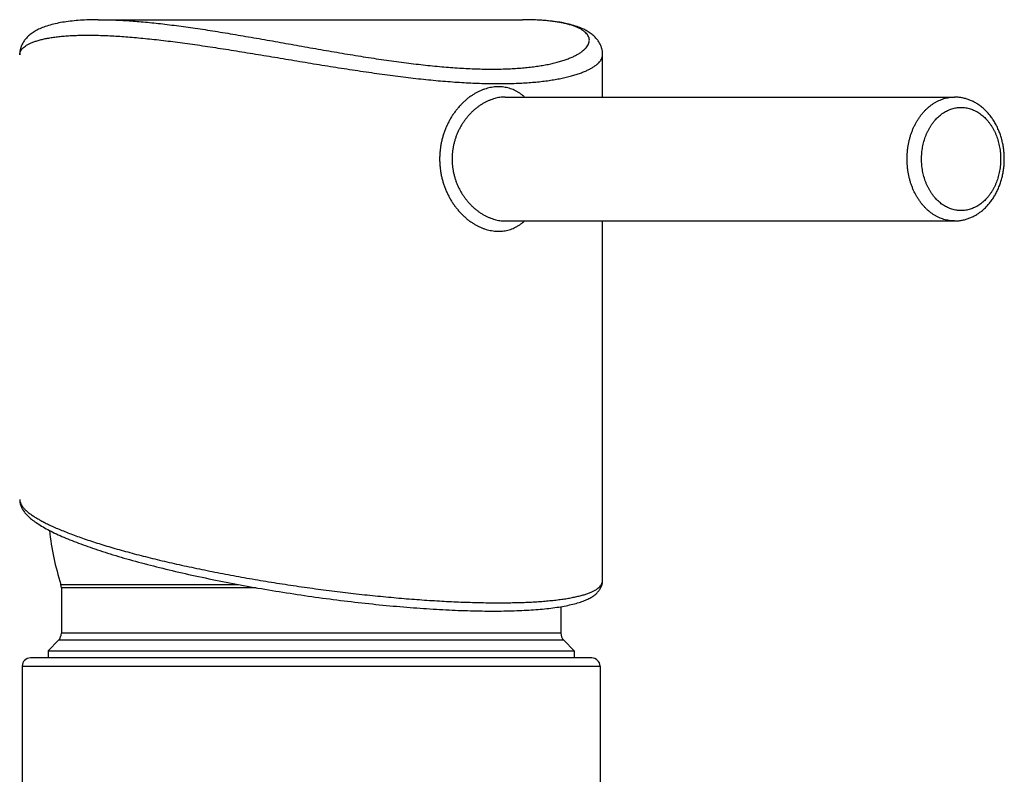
# Model space of a CAD drawing. Header units: millimetres. Extents: x 160 to 318, y 73 to 291.
# Tile 70 of 129: x 272.17 to 281.72, y 97.25 to 104.57. Entities that reach past the tile are written whole.
import ezdxf

# ---------------------------------------------------------------- set-up
doc = ezdxf.new("R2010")
doc.units = ezdxf.units.MM
doc.header["$LTSCALE"] = 30.734
doc.layers.get('0').update_dxf_attribs({"linetype": 'CONTINUOUS'})

msp = doc.modelspace()

# ---------------------------------------------------------------- linework, layer by layer
at = {"color": 7, "linetype": 'Continuous'}
for p, q in [((272.9316, 104.5656), (272.9481, 104.5656)), ((272.9485, 104.5656), (277.0461, 104.5656)), ((277.8223, 103.8156), (277.8223, 104.225)), ((276.8774, 103.8156), (281.2323, 103.8156)), ((276.8774, 102.6156), (281.2323, 102.6156)), ((277.8223, 99.1327), (277.8223, 102.6156)), ((272.577, 99.0613), (272.577, 98.6225)), ((277.417, 98.8778), (277.417, 98.6225)), ((272.5477, 98.5518), (272.447, 98.4511)), ((277.4462, 98.5518), (277.547, 98.4511)), ((272.447, 98.4511), (272.447, 98.3811)), ((272.447, 98.4511), (277.547, 98.4511)), ((277.547, 98.4511), (277.547, 98.3811)), ((272.197, 98.3011), (272.197, 93.5311)), ((277.717, 98.3811), (272.277, 98.3811)), ((277.797, 98.3011), (277.797, 94.6466))]:
    msp.add_line(p, q, dxfattribs=at)
at = {"color": 9, "linetype": 'Continuous'}
for p, q in [((272.572, 99.0922), (274.2931, 99.0922)), ((274.4642, 99.0613), (272.577, 99.0613)), ((277.417, 98.6225), (272.577, 98.6225)), ((277.4462, 98.5518), (272.5477, 98.5518)), ((272.197, 98.3011), (277.797, 98.3011))]:
    msp.add_line(p, q, dxfattribs=at)
at = {"color": 7, "linetype": 'Continuous'}
for points in [[(272.9316, 104.5656), (272.9092, 104.5654), (272.8871, 104.5651), (272.8653, 104.5646), (272.8437, 104.5639), (272.8224, 104.5631), (272.8014, 104.5621), (272.7806, 104.561), (272.7601, 104.5597), (272.7399, 104.5582), (272.7199, 104.5566), (272.7002, 104.5548), (272.6808, 104.5528), (272.6616, 104.5507), (272.6427, 104.5483), (272.624, 104.5458), (272.6056, 104.5431), (272.5874, 104.5402), (272.5693, 104.5371), (272.5515, 104.5337), (272.5339, 104.5301), (272.5165, 104.5263), (272.4994, 104.5223), (272.4827, 104.5181), (272.4665, 104.5136), (272.4507, 104.509), (272.4354, 104.5042), (272.4207, 104.4992), (272.4065, 104.4941), (272.3928, 104.4889), (272.3797, 104.4835), (272.3672, 104.4779), (272.3551, 104.4723), (272.3436, 104.4666), (272.3325, 104.4607), (272.3219, 104.4547), (272.3116, 104.4485), (272.3018, 104.4422), (272.2924, 104.4358), (272.2833, 104.4292), (272.2747, 104.4225), (272.2664, 104.4157), (272.2586, 104.4088), (272.2512, 104.4019), (272.2443, 104.395), (272.2378, 104.388), (272.2316, 104.381), (272.2258, 104.3739), (272.2203, 104.3667), (272.2151, 104.3594), (272.2102, 104.3521), (272.2056, 104.3446), (272.2014, 104.3371), (272.1974, 104.3296), (272.1937, 104.322), (272.1904, 104.3144), (272.1874, 104.3068), (272.1846, 104.2991), (272.1821, 104.2914), (272.1799, 104.2837), (272.178, 104.2759), (272.1764, 104.2681), (272.175, 104.2602), (272.1739, 104.2523), (272.1731, 104.2444), (272.1726, 104.2364), (272.1723, 104.2285), (272.1723, 104.225)], [(277.8223, 104.225), (277.8222, 104.2285), (277.822, 104.2364), (277.8214, 104.2444), (277.8206, 104.2523), (277.8195, 104.2602), (277.8182, 104.2681), (277.8165, 104.2759), (277.8146, 104.2837), (277.8124, 104.2914), (277.8099, 104.2991), (277.8072, 104.3068), (277.8041, 104.3144), (277.8008, 104.322), (277.7971, 104.3296), (277.7932, 104.3371), (277.7889, 104.3446), (277.7843, 104.3521), (277.7794, 104.3594), (277.7742, 104.3667), (277.7687, 104.3739), (277.7629, 104.381), (277.7568, 104.388), (277.7502, 104.395), (277.7433, 104.4019), (277.7359, 104.4088), (277.7281, 104.4157), (277.7199, 104.4225), (277.7112, 104.4292), (277.7022, 104.4358), (277.6927, 104.4422), (277.6829, 104.4485), (277.6727, 104.4547), (277.662, 104.4607), (277.651, 104.4666), (277.6394, 104.4723), (277.6274, 104.4779), (277.6148, 104.4835), (277.6017, 104.4889), (277.588, 104.4941), (277.5738, 104.4992), (277.5591, 104.5042), (277.5438, 104.509), (277.5281, 104.5136), (277.5118, 104.5181), (277.4951, 104.5223), (277.4781, 104.5263), (277.4607, 104.5301), (277.443, 104.5337), (277.4252, 104.5371), (277.4072, 104.5402), (277.3889, 104.5431), (277.3705, 104.5458), (277.3518, 104.5483), (277.3329, 104.5507), (277.3138, 104.5528), (277.2943, 104.5548), (277.2746, 104.5566), (277.2547, 104.5582), (277.2345, 104.5597), (277.214, 104.561), (277.1932, 104.5621), (277.1721, 104.5631), (277.1508, 104.5639), (277.1292, 104.5646), (277.1074, 104.5651), (277.0853, 104.5654), (277.063, 104.5656), (277.0464, 104.5656)], [(272.1723, 99.915), (272.1724, 99.9099), (272.1728, 99.9024), (272.1735, 99.8949), (272.1746, 99.8874), (272.1761, 99.8798), (272.178, 99.8722), (272.1802, 99.8645), (272.1828, 99.8568), (272.1858, 99.849), (272.1892, 99.8413), (272.1929, 99.8336), (272.1971, 99.8258), (272.2016, 99.8181), (272.2065, 99.8104), (272.2118, 99.8028), (272.2174, 99.7951), (272.2235, 99.7875), (272.2299, 99.7798), (272.2368, 99.7721), (272.2441, 99.7644), (272.2518, 99.7566), (272.26, 99.7488), (272.2687, 99.741), (272.2779, 99.7331), (272.2876, 99.7251), (272.2977, 99.7171), (272.3084, 99.709), (272.3197, 99.7008), (272.3315, 99.6925), (272.3439, 99.6842), (272.3568, 99.6758), (272.3703, 99.6673), (272.3843, 99.6588), (272.3988, 99.6502), (272.4137, 99.6417), (272.4291, 99.6332), (272.4447, 99.6248), (272.4607, 99.6165), (272.477, 99.6081), (272.4936, 99.5999), (272.5105, 99.5916), (272.5278, 99.5834), (272.5455, 99.5752), (272.5636, 99.567), (272.582, 99.5588), (272.6009, 99.5506), (272.6201, 99.5425), (272.6396, 99.5343), (272.6596, 99.5261), (272.6798, 99.5179), (272.7005, 99.5098), (272.7214, 99.5017), (272.7428, 99.4935), (272.7644, 99.4854), (272.7864, 99.4773), (272.8088, 99.4692), (272.8315, 99.4611), (272.8545, 99.453), (272.8779, 99.445), (272.9015, 99.4369), (272.9256, 99.4289), (272.9499, 99.4208), (272.9746, 99.4128), (272.9995, 99.4048), (273.0248, 99.3968), (273.0504, 99.3888), (273.0764, 99.3809), (273.1026, 99.373), (273.1291, 99.365), (273.1559, 99.3571), (273.183, 99.3492), (273.2104, 99.3414), (273.238, 99.3336), (273.2659, 99.3258), (273.2941, 99.318), (273.3226, 99.3102), (273.3513, 99.3025), (273.3802, 99.2948), (273.4094, 99.2872), (273.4389, 99.2795), (273.4686, 99.2719), (273.4985, 99.2644), (273.5286, 99.2568), (273.559, 99.2494), (273.5896, 99.2419), (273.6205, 99.2345), (273.6515, 99.2271), (273.6827, 99.2198), (273.7142, 99.2125), (273.7458, 99.2052), (273.7776, 99.198), (273.8096, 99.1908), (273.8418, 99.1837), (273.8742, 99.1766), (273.9067, 99.1696), (273.9394, 99.1626), (273.9722, 99.1557), (274.0052, 99.1489), (274.0383, 99.142), (274.0716, 99.1353), (274.1051, 99.1285), (274.1386, 99.1219), (274.1723, 99.1153), (274.2061, 99.1087), (274.24, 99.1022), (274.274, 99.0958), (274.3081, 99.0894), (274.3422, 99.0831), (274.3765, 99.0769), (274.4109, 99.0707), (274.4453, 99.0646), (274.4799, 99.0586), (274.5145, 99.0526), (274.5491, 99.0466), (274.5839, 99.0408), (274.6186, 99.035), (274.6534, 99.0293), (274.6883, 99.0236), (274.7231, 99.0181), (274.758, 99.0126), (274.793, 99.0071), (274.8279, 99.0018), (274.8629, 98.9965), (274.8978, 98.9913), (274.9328, 98.9861), (274.9677, 98.9811), (275.0027, 98.9761), (275.0376, 98.9712), (275.0726, 98.9664), (275.1075, 98.9616), (275.1423, 98.957), (275.1771, 98.9524), (275.2119, 98.9479), (275.2466, 98.9434), (275.2813, 98.9391), (275.3159, 98.9348), (275.3505, 98.9306), (275.385, 98.9265), (275.4194, 98.9225), (275.4537, 98.9186), (275.488, 98.9148), (275.5222, 98.911), (275.5562, 98.9073), (275.5902, 98.9037), (275.6241, 98.9002), (275.6579, 98.8968), (275.6915, 98.8935), (275.7251, 98.8903), (275.7585, 98.8871), (275.7918, 98.8841), (275.8249, 98.8811), (275.858, 98.8782), (275.8908, 98.8755), (275.9236, 98.8728), (275.9561, 98.8702), (275.9885, 98.8676), (276.0208, 98.8652), (276.0529, 98.8629), (276.0848, 98.8607), (276.1165, 98.8585), (276.1481, 98.8565), (276.1795, 98.8545), (276.2107, 98.8526), (276.2417, 98.8509), (276.2725, 98.8492), (276.3032, 98.8476), (276.3336, 98.8461), (276.3638, 98.8447), (276.3938, 98.8434), (276.4235, 98.8422), (276.4531, 98.8411), (276.4824, 98.8401), (276.5115, 98.8392), (276.5404, 98.8384), (276.5691, 98.8377), (276.5975, 98.837), (276.6257, 98.8365), (276.6537, 98.8361), (276.6814, 98.8357), (276.7088, 98.8355), (276.736, 98.8353), (276.7617, 98.8353)], [(276.7617, 98.8353), (276.787, 98.8353), (276.8134, 98.8355), (276.8395, 98.8357), (276.8653, 98.8361), (276.8909, 98.8365), (276.9162, 98.837), (276.9413, 98.8377), (276.966, 98.8384), (276.9905, 98.8392), (277.0146, 98.8402), (277.0385, 98.8412), (277.062, 98.8423), (277.0853, 98.8436), (277.1082, 98.8449), (277.1308, 98.8463), (277.1531, 98.8479), (277.1752, 98.8495), (277.1969, 98.8512), (277.2184, 98.8531), (277.2395, 98.855), (277.2603, 98.8571), (277.2807, 98.8592), (277.3009, 98.8615), (277.3207, 98.8639), (277.3402, 98.8664), (277.3594, 98.869), (277.3783, 98.8717), (277.3968, 98.8745), (277.415, 98.8774), (277.4328, 98.8805), (277.4504, 98.8837), (277.4677, 98.887), (277.4848, 98.8904), (277.5016, 98.894), (277.5181, 98.8978), (277.5343, 98.9017), (277.55, 98.9057), (277.5652, 98.9098), (277.58, 98.9141), (277.5942, 98.9184), (277.6079, 98.9229), (277.621, 98.9274), (277.6336, 98.932), (277.6457, 98.9366), (277.6572, 98.9414), (277.6683, 98.9462), (277.6789, 98.9511), (277.689, 98.956), (277.6987, 98.9611), (277.7079, 98.9662), (277.7167, 98.9714), (277.7251, 98.9767), (277.7331, 98.9821), (277.7407, 98.9876), (277.7481, 98.9932), (277.755, 98.9989), (277.7617, 99.0048), (277.768, 99.0108), (277.774, 99.017), (277.7797, 99.0233), (277.785, 99.0297), (277.79, 99.0363), (277.7946, 99.0429), (277.7989, 99.0497), (277.8028, 99.0565), (277.8063, 99.0634), (277.8094, 99.0703), (277.8122, 99.0772), (277.8146, 99.0842), (277.8167, 99.0912), (277.8184, 99.0982), (277.8199, 99.1053), (277.821, 99.1124), (277.8217, 99.1196), (277.8222, 99.1268), (277.8223, 99.1327)]]:
    msp.add_lwpolyline(points, dxfattribs=at)
for centre, radius, start, end in [((274.997, 99.8811), 2.55, 185.95846, 198.02096), ((272.477, 99.0613), 0.1, 0, 18.02096), ((272.477, 98.6225), 0.1, 315, 0), ((277.517, 98.6225), 0.1, 180, 225), ((272.277, 98.3011), 0.08, 90, 180), ((277.717, 98.3011), 0.08, 0, 90)]:
    msp.add_arc(centre, radius, start, end, dxfattribs=at)
at = {"color": 9, "linetype": 'Continuous'}
msp.add_arc((277.7455, 99.1327), 0.0767, 359.66642, 0.01968, dxfattribs=at)
for points, knots in [([(272.9481, 104.5656), (272.9591, 104.5656), (272.9929, 104.5655), (273.0504, 104.5643), (273.1215, 104.5617), (273.1953, 104.5578), (273.2718, 104.5527), (273.3508, 104.5462), (273.4324, 104.5386), (273.5164, 104.5298), (273.6027, 104.5197), (273.6913, 104.5086), (273.7821, 104.4964), (273.8749, 104.4832), (273.9696, 104.469), (274.0661, 104.454), (274.1642, 104.4381), (274.2639, 104.4215), (274.3648, 104.4044), (274.4669, 104.3867), (274.5698, 104.3686), (274.6735, 104.3502), (274.7777, 104.3316), (274.8822, 104.313), (274.9867, 104.2945), (275.091, 104.2762), (275.195, 104.2582), (275.2983, 104.2406), (275.4009, 104.2236), (275.5024, 104.2073), (275.6028, 104.1917), (275.7019, 104.1769), (275.7995, 104.1631), (275.8956, 104.1503), (275.9899, 104.1385), (276.0824, 104.1278), (276.173, 104.1183), (276.2617, 104.11), (276.3483, 104.1029), (276.4329, 104.0971), (276.5154, 104.0925), (276.5955, 104.0892), (276.6734, 104.0873), (276.7244, 104.0868), (276.7496, 104.0868)], [0, 0, 0, 0, 0.032967, 0.101336, 0.172516, 0.246463, 0.323125, 0.402452, 0.484389, 0.568866, 0.655803, 0.745123, 0.836727, 0.930499, 1.026317, 1.124047, 1.22353, 1.32459, 1.427045, 1.530698, 1.635328, 1.740708, 1.846607, 1.952787, 2.059005, 2.165019, 2.270591, 2.375497, 2.479522, 2.582455, 2.684113, 2.784338, 2.882981, 2.979907, 3.075001, 3.168159, 3.259288, 3.348342, 3.43529, 3.520094, 3.602674, 3.682942, 3.760814, 3.836214, 3.836214, 3.836214, 3.836214]), ([(276.7496, 104.0868), (276.7739, 104.0868), (276.822, 104.0872), (276.8928, 104.0892), (276.9614, 104.0924), (277.0276, 104.0969), (277.0912, 104.1027), (277.1522, 104.1097), (277.2104, 104.118), (277.2659, 104.1275), (277.3185, 104.1381), (277.368, 104.1498), (277.4145, 104.1626), (277.4578, 104.1764), (277.4978, 104.1911), (277.5343, 104.2066), (277.5674, 104.2229), (277.5967, 104.2398), (277.6224, 104.2573), (277.6443, 104.2752), (277.6623, 104.2936), (277.6764, 104.3121), (277.6864, 104.3309), (277.6924, 104.3497), (277.6942, 104.3685), (277.6917, 104.387), (277.6851, 104.405), (277.6743, 104.4224), (277.6596, 104.439), (277.641, 104.4548), (277.6186, 104.4698), (277.5925, 104.4839), (277.5626, 104.4971), (277.5292, 104.5092), (277.4922, 104.5203), (277.4518, 104.5302), (277.408, 104.539), (277.3608, 104.5465), (277.3105, 104.5529), (277.2569, 104.558), (277.2003, 104.5619), (277.1406, 104.5644), (277.0892, 104.5655), (277.0576, 104.5656), (277.0469, 104.5656)], [0, 0, 0, 0, 0.073093, 0.144033, 0.212716, 0.279048, 0.342944, 0.40433, 0.463175, 0.519443, 0.57309, 0.624057, 0.672282, 0.717708, 0.760288, 0.799984, 0.836774, 0.870656, 0.901661, 0.929865, 0.955407, 0.978517, 0.999539, 1.018959, 1.037418, 1.05567, 1.074497, 1.09461, 1.116582, 1.140839, 1.167679, 1.197302, 1.229837, 1.265364, 1.30393, 1.345553, 1.390235, 1.437968, 1.488738, 1.542518, 1.59928, 1.658995, 1.721634, 1.753718, 1.753718, 1.753718, 1.753718]), ([(272.1723, 104.2251), (272.1723, 104.2292), (272.1731, 104.2393), (272.1778, 104.2552), (272.1872, 104.272), (272.2005, 104.2882), (272.2178, 104.3036), (272.239, 104.3182), (272.2639, 104.332), (272.2926, 104.3449), (272.325, 104.3568), (272.3609, 104.3678), (272.4003, 104.3777), (272.4432, 104.3865), (272.4895, 104.3942), (272.5391, 104.4008), (272.5918, 104.4062), (272.6478, 104.4104), (272.7068, 104.4134), (272.7689, 104.4152), (272.8339, 104.4158), (272.9019, 104.4152), (272.9727, 104.4133), (273.0462, 104.4103), (273.1225, 104.406), (273.2015, 104.4005), (273.283, 104.3939), (273.3671, 104.3861), (273.4536, 104.3772), (273.5425, 104.3673), (273.6337, 104.3562), (273.727, 104.3442), (273.8225, 104.3312), (273.9199, 104.3174), (274.0191, 104.3027), (274.12, 104.2873), (274.2225, 104.2712), (274.3263, 104.2546), (274.4313, 104.2374), (274.5373, 104.2199), (274.6442, 104.2022), (274.7516, 104.1842), (274.8594, 104.1663), (274.9673, 104.1484), (275.0752, 104.1306), (275.1829, 104.1132), (275.2901, 104.0962), (275.3966, 104.0797), (275.5022, 104.0638), (275.6068, 104.0486), (275.7102, 104.0342), (275.8122, 104.0207), (275.9127, 104.0082), (276.0116, 103.9966), (276.1087, 103.9862), (276.204, 103.9768), (276.2974, 103.9687), (276.3887, 103.9617), (276.4779, 103.9559), (276.565, 103.9514), (276.6498, 103.9482), (276.7322, 103.9462), (276.7864, 103.9458), (276.8131, 103.9458)], [0, 0, 0, 0, 0.012393, 0.030228, 0.049176, 0.069897, 0.092882, 0.118468, 0.146878, 0.178255, 0.212688, 0.250223, 0.29088, 0.334664, 0.381564, 0.431561, 0.48463, 0.540743, 0.599869, 0.661973, 0.727019, 0.79497, 0.865788, 0.939431, 1.015853, 1.095005, 1.176836, 1.261287, 1.348287, 1.437762, 1.529634, 1.623802, 1.720157, 1.818581, 1.918946, 2.021095, 2.124864, 2.230082, 2.336557, 2.444082, 2.55244, 2.661414, 2.770773, 2.880285, 2.989715, 3.098835, 3.207424, 3.315269, 3.42216, 3.527908, 3.632343, 3.735302, 3.836636, 3.936224, 4.033953, 4.129722, 4.223449, 4.315062, 4.404494, 4.491681, 4.576561, 4.659075, 4.73916, 4.73916, 4.73916, 4.73916]), ([(276.8131, 103.9458), (276.839, 103.9458), (276.89, 103.9462), (276.9652, 103.9481), (277.0379, 103.9513), (277.108, 103.9558), (277.1754, 103.9615), (277.2401, 103.9684), (277.3018, 103.9765), (277.3606, 103.9858), (277.4164, 103.9962), (277.469, 104.0077), (277.5183, 104.0202), (277.5643, 104.0336), (277.6069, 104.048), (277.6458, 104.0631), (277.6811, 104.0789), (277.7127, 104.0953), (277.7404, 104.1123), (277.7642, 104.1296), (277.7841, 104.1473), (277.7999, 104.1653), (277.8117, 104.1833), (277.8193, 104.2015), (277.822, 104.2156), (277.8223, 104.2233), (277.8223, 104.225)], [0, 0, 0, 0, 0.077668, 0.152929, 0.225714, 0.295966, 0.363626, 0.428638, 0.490946, 0.550495, 0.607228, 0.661082, 0.711997, 0.75992, 0.804796, 0.846579, 0.885245, 0.920787, 0.953223, 0.982617, 1.00909, 1.032844, 1.054188, 1.07358, 1.091646, 1.096726, 1.096726, 1.096726, 1.096726]), ([(276.8131, 103.9156), (276.8044, 103.9156), (276.7866, 103.915), (276.7598, 103.9123), (276.7327, 103.9077), (276.7055, 103.9012), (276.6781, 103.8929), (276.6507, 103.8827), (276.6233, 103.8706), (276.5962, 103.8567), (276.5694, 103.841), (276.5429, 103.8234), (276.5169, 103.8041), (276.4915, 103.783), (276.4667, 103.7602), (276.4427, 103.7358), (276.4197, 103.7098), (276.3976, 103.6822), (276.3767, 103.6533), (276.357, 103.6231), (276.3386, 103.5916), (276.3216, 103.5591), (276.3061, 103.5255), (276.2922, 103.4911), (276.2799, 103.4559), (276.2693, 103.42), (276.2604, 103.3836), (276.2532, 103.3467), (276.2478, 103.3095), (276.2442, 103.272), (276.2424, 103.2344), (276.2424, 103.1968), (276.2442, 103.1592), (276.2478, 103.1218), (276.2532, 103.0845), (276.2604, 103.0477), (276.2693, 103.0113), (276.2799, 102.9754), (276.2922, 102.9402), (276.3061, 102.9057), (276.3216, 102.8722), (276.3386, 102.8396), (276.357, 102.8082), (276.3767, 102.7779), (276.3976, 102.749), (276.4197, 102.7215), (276.4427, 102.6955), (276.4667, 102.671), (276.4915, 102.6482), (276.5169, 102.6271), (276.5429, 102.6078), (276.5694, 102.5903), (276.5962, 102.5745), (276.6233, 102.5606), (276.6507, 102.5485), (276.6781, 102.5383), (276.7055, 102.53), (276.7327, 102.5235), (276.7598, 102.519), (276.7866, 102.5162), (276.8044, 102.5156), (276.8131, 102.5156)], [0, 0, 0, 0, 0.026368, 0.053251, 0.080683, 0.108693, 0.137304, 0.166532, 0.196385, 0.226864, 0.257966, 0.289701, 0.322075, 0.355092, 0.388741, 0.422982, 0.457766, 0.49304, 0.528751, 0.564848, 0.60128, 0.637996, 0.674949, 0.712094, 0.749389, 0.786797, 0.824285, 0.861832, 0.899421, 0.937036, 0.974665, 1.012297, 1.049926, 1.08754, 1.12513, 1.162677, 1.200165, 1.237572, 1.274868, 1.312013, 1.348965, 1.385682, 1.422113, 1.45821, 1.493921, 1.529195, 1.563979, 1.59822, 1.631869, 1.664886, 1.697261, 1.728995, 1.760098, 1.790576, 1.820429, 1.849657, 1.878268, 1.906278, 1.93371, 1.960592, 1.98696, 1.98696, 1.98696, 1.98696]), ([(277.066, 103.8156), (277.0632, 103.8182), (277.0533, 103.827), (277.0358, 103.841), (277.0132, 103.8568), (276.9899, 103.8707), (276.9659, 103.8828), (276.9414, 103.893), (276.9164, 103.9013), (276.891, 103.9077), (276.8652, 103.9123), (276.8392, 103.915), (276.8218, 103.9156), (276.8131, 103.9156)], [0, 0, 0, 0, 0.0115638, 0.0395661, 0.067088, 0.094208, 0.1209949, 0.1475157, 0.1738363, 0.2000209, 0.226129, 0.2522121, 0.2783143, 0.2783143, 0.2783143, 0.2783143]), ([(276.8774, 103.8156), (276.8691, 103.8156), (276.8523, 103.815), (276.8269, 103.8124), (276.8014, 103.8079), (276.7756, 103.8018), (276.7498, 103.7938), (276.7241, 103.7841), (276.6984, 103.7726), (276.6729, 103.7594), (276.6478, 103.7445), (276.623, 103.7279), (276.5988, 103.7097), (276.5751, 103.6899), (276.5523, 103.6686), (276.5303, 103.6458), (276.5093, 103.6217), (276.4894, 103.5963), (276.4707, 103.5698), (276.4533, 103.5422), (276.4372, 103.5137), (276.4226, 103.4844), (276.4095, 103.4543), (276.398, 103.4236), (276.3881, 103.3925), (276.3798, 103.3608), (276.3731, 103.3289), (276.3681, 103.2967), (276.3648, 103.2643), (276.3631, 103.2319), (276.3631, 103.1994), (276.3648, 103.1669), (276.3681, 103.1345), (276.3731, 103.1023), (276.3798, 103.0704), (276.3881, 103.0388), (276.398, 103.0076), (276.4096, 102.9769), (276.4226, 102.9469), (276.4372, 102.9175), (276.4533, 102.889), (276.4707, 102.8614), (276.4894, 102.8349), (276.5093, 102.8095), (276.5303, 102.7854), (276.5523, 102.7627), (276.5751, 102.7414), (276.5988, 102.7216), (276.623, 102.7034), (276.6478, 102.6868), (276.6729, 102.6719), (276.6984, 102.6586), (276.7241, 102.6472), (276.7498, 102.6375), (276.7756, 102.6295), (276.8014, 102.6233), (276.8269, 102.6189), (276.8523, 102.6162), (276.8691, 102.6156), (276.8774, 102.6156)], [0, 0, 0, 0, 0.02501, 0.050453, 0.076371, 0.102799, 0.129764, 0.157287, 0.185382, 0.214059, 0.24331, 0.273113, 0.303438, 0.334254, 0.365513, 0.397162, 0.429141, 0.461393, 0.493859, 0.52648, 0.559197, 0.59196, 0.624736, 0.657497, 0.690218, 0.722883, 0.755495, 0.788058, 0.82058, 0.853074, 0.885558, 0.918051, 0.950572, 0.983136, 1.015748, 1.048413, 1.081133, 1.113894, 1.14667, 1.179433, 1.21215, 1.24477, 1.277236, 1.309488, 1.341467, 1.373116, 1.404375, 1.435191, 1.465516, 1.495319, 1.52457, 1.553247, 1.581342, 1.608864, 1.635829, 1.662256, 1.688174, 1.713618, 1.738627, 1.738627, 1.738627, 1.738627]), ([(281.2323, 102.6156), (281.2237, 102.6156), (281.2065, 102.6163), (281.1808, 102.6191), (281.1552, 102.6238), (281.1299, 102.6304), (281.1049, 102.6388), (281.0803, 102.6491), (281.0562, 102.6611), (281.0326, 102.6749), (281.0097, 102.6903), (280.9875, 102.7075), (280.966, 102.7262), (280.9454, 102.7464), (280.9257, 102.7682), (280.907, 102.7913), (280.8893, 102.8158), (280.8727, 102.8415), (280.8572, 102.8684), (280.8428, 102.8964), (280.8298, 102.9254), (280.8179, 102.9553), (280.8074, 102.986), (280.7982, 103.0175), (280.7904, 103.0495), (280.784, 103.0821), (280.7789, 103.1151), (280.7753, 103.1484), (280.7732, 103.182), (280.7724, 103.2156), (280.7732, 103.2493), (280.7753, 103.2828), (280.7789, 103.3161), (280.784, 103.3491), (280.7904, 103.3817), (280.7982, 103.4138), (280.8074, 103.4452), (280.8179, 103.4759), (280.8298, 103.5058), (280.8428, 103.5348), (280.8572, 103.5628), (280.8727, 103.5897), (280.8893, 103.6155), (280.907, 103.6399), (280.9257, 103.6631), (280.9454, 103.6848), (280.966, 103.7051), (280.9875, 103.7238), (281.0097, 103.7409), (281.0326, 103.7564), (281.0562, 103.7702), (281.0803, 103.7822), (281.1049, 103.7924), (281.1299, 103.8009), (281.1552, 103.8074), (281.1808, 103.8122), (281.2065, 103.815), (281.2237, 103.8156), (281.2323, 103.8156)], [0, 0, 0, 0, 0.025789, 0.051634, 0.077592, 0.103717, 0.130059, 0.156664, 0.183575, 0.210829, 0.238456, 0.266483, 0.294928, 0.323805, 0.353122, 0.382881, 0.413077, 0.443701, 0.474741, 0.506177, 0.537987, 0.570144, 0.602619, 0.635378, 0.668386, 0.701605, 0.734996, 0.768516, 0.802123, 0.835774, 0.869426, 0.903033, 0.936553, 0.969944, 1.003163, 1.036171, 1.06893, 1.101405, 1.133562, 1.165372, 1.196808, 1.227848, 1.258472, 1.288668, 1.318427, 1.347744, 1.376621, 1.405066, 1.433093, 1.46072, 1.487974, 1.514885, 1.54149, 1.567832, 1.593957, 1.619915, 1.64576, 1.671549, 1.671549, 1.671549, 1.671549]), ([(281.2966, 102.7156), (281.2892, 102.7156), (281.2743, 102.7162), (281.252, 102.7187), (281.2299, 102.723), (281.208, 102.7289), (281.1865, 102.7364), (281.1653, 102.7456), (281.1445, 102.7564), (281.1243, 102.7687), (281.1047, 102.7826), (281.0857, 102.7979), (281.0674, 102.8146), (281.0499, 102.8327), (281.0333, 102.8521), (281.0176, 102.8727), (281.0028, 102.8944), (280.989, 102.9173), (280.9762, 102.9411), (280.9645, 102.9659), (280.954, 102.9915), (280.9446, 103.0178), (280.9364, 103.0448), (280.9294, 103.0724), (280.9236, 103.1005), (280.9191, 103.1289), (280.9159, 103.1577), (280.914, 103.1866), (280.9133, 103.2156), (280.914, 103.2447), (280.9159, 103.2736), (280.9191, 103.3023), (280.9236, 103.3308), (280.9294, 103.3588), (280.9364, 103.3864), (280.9446, 103.4134), (280.954, 103.4398), (280.9645, 103.4654), (280.9762, 103.4901), (280.989, 103.514), (281.0028, 103.5368), (281.0176, 103.5586), (281.0333, 103.5792), (281.0499, 103.5985), (281.0674, 103.6166), (281.0857, 103.6333), (281.1047, 103.6487), (281.1243, 103.6625), (281.1445, 103.6748), (281.1653, 103.6856), (281.1865, 103.6948), (281.208, 103.7024), (281.2299, 103.7083), (281.252, 103.7125), (281.2743, 103.7151), (281.2892, 103.7156), (281.2966, 103.7156)], [0, 0, 0, 0, 0.02228, 0.044645, 0.067121, 0.089745, 0.11257, 0.13564, 0.15899, 0.182653, 0.206656, 0.231023, 0.255767, 0.280899, 0.306424, 0.33234, 0.358641, 0.385316, 0.41235, 0.439722, 0.467408, 0.495382, 0.523613, 0.55207, 0.580717, 0.609519, 0.638438, 0.667437, 0.696475, 0.725513, 0.754511, 0.78343, 0.812231, 0.840878, 0.869334, 0.897565, 0.925539, 0.953225, 0.980597, 1.00763, 1.034305, 1.060606, 1.086522, 1.112046, 1.137178, 1.161922, 1.186288, 1.210292, 1.233954, 1.257304, 1.280374, 1.303199, 1.325823, 1.348299, 1.370664, 1.392944, 1.392944, 1.392944, 1.392944]), ([(281.2966, 103.7156), (281.304, 103.7156), (281.3189, 103.7151), (281.3411, 103.7125), (281.3633, 103.7083), (281.3851, 103.7024), (281.4067, 103.6948), (281.4279, 103.6856), (281.4486, 103.6748), (281.4689, 103.6625), (281.4885, 103.6487), (281.5075, 103.6333), (281.5257, 103.6166), (281.5432, 103.5985), (281.5599, 103.5792), (281.5756, 103.5586), (281.5904, 103.5368), (281.6042, 103.514), (281.617, 103.4901), (281.6287, 103.4654), (281.6392, 103.4398), (281.6486, 103.4134), (281.6568, 103.3864), (281.6638, 103.3588), (281.6695, 103.3308), (281.674, 103.3023), (281.6772, 103.2736), (281.6792, 103.2446), (281.6798, 103.2156), (281.6792, 103.1866), (281.6772, 103.1577), (281.674, 103.1289), (281.6695, 103.1005), (281.6638, 103.0724), (281.6568, 103.0448), (281.6486, 103.0178), (281.6392, 102.9915), (281.6287, 102.9659), (281.617, 102.9411), (281.6042, 102.9173), (281.5904, 102.8944), (281.5756, 102.8727), (281.5599, 102.8521), (281.5432, 102.8327), (281.5257, 102.8146), (281.5075, 102.7979), (281.4885, 102.7826), (281.4689, 102.7687), (281.4486, 102.7564), (281.4279, 102.7456), (281.4067, 102.7364), (281.3851, 102.7289), (281.3633, 102.723), (281.3411, 102.7187), (281.3189, 102.7162), (281.304, 102.7156), (281.2966, 102.7156)], [0, 0, 0, 0, 0.02228, 0.044645, 0.067121, 0.089745, 0.11257, 0.13564, 0.15899, 0.182653, 0.206656, 0.231023, 0.255767, 0.280899, 0.306424, 0.33234, 0.358641, 0.385316, 0.41235, 0.439722, 0.467408, 0.495382, 0.523613, 0.55207, 0.580717, 0.609519, 0.638438, 0.667437, 0.696475, 0.725513, 0.754511, 0.78343, 0.812231, 0.840878, 0.869334, 0.897565, 0.925539, 0.953225, 0.980597, 1.00763, 1.034305, 1.060606, 1.086522, 1.112046, 1.137178, 1.161922, 1.186288, 1.210292, 1.233954, 1.257304, 1.280374, 1.303199, 1.325823, 1.348299, 1.370664, 1.392944, 1.392944, 1.392944, 1.392944]), ([(276.8131, 102.5156), (276.8218, 102.5156), (276.8392, 102.5162), (276.8652, 102.5189), (276.891, 102.5235), (276.9164, 102.5299), (276.9414, 102.5383), (276.9659, 102.5485), (276.9899, 102.5606), (277.0132, 102.5745), (277.0358, 102.5903), (277.0533, 102.6043), (277.0632, 102.613), (277.066, 102.6156)], [0, 0, 0, 0, 0.0261025, 0.0521858, 0.0782943, 0.1044791, 0.1308, 0.1573209, 0.184108, 0.2112281, 0.2387499, 0.2667522, 0.2783143, 0.2783143, 0.2783143, 0.2783143]), ([(272.1723, 99.915), (272.1723, 99.9105), (272.1732, 99.8995), (272.1783, 99.8822), (272.1878, 99.8631), (272.2013, 99.8435), (272.2189, 99.8236), (272.2405, 99.8032), (272.2661, 99.7825), (272.2956, 99.7613), (272.3291, 99.7398), (272.3665, 99.7179), (272.4078, 99.6958), (272.4529, 99.6733), (272.5018, 99.6507), (272.5543, 99.6278), (272.6105, 99.6048), (272.6701, 99.5816), (272.7332, 99.5583), (272.7997, 99.535), (272.8694, 99.5117), (272.9422, 99.4884), (273.018, 99.4651), (273.0967, 99.442), (273.1782, 99.4189), (273.2624, 99.396), (273.349, 99.3733), (273.4381, 99.3509), (273.5293, 99.3287), (273.6227, 99.3068), (273.718, 99.2852), (273.8151, 99.264), (273.9138, 99.2432), (274.0141, 99.2228), (274.1156, 99.2029), (274.2184, 99.1835), (274.3222, 99.1645), (274.4268, 99.1462), (274.5322, 99.1283), (274.6381, 99.1111), (274.7444, 99.0944), (274.851, 99.0784), (274.9577, 99.0631), (275.0643, 99.0484), (275.1707, 99.0344), (275.2767, 99.0212), (275.3823, 99.0086), (275.4872, 98.9968), (275.5913, 98.9857), (275.6944, 98.9754), (275.7965, 98.9659), (275.8975, 98.9572), (275.997, 98.9493), (276.0952, 98.9422), (276.1917, 98.9359), (276.2865, 98.9304), (276.3794, 98.9258), (276.4704, 98.922), (276.5593, 98.919), (276.646, 98.9169), (276.7303, 98.9156), (276.7858, 98.9153), (276.8131, 98.9153)], [0, 0, 0, 0, 0.013657, 0.032765, 0.053831, 0.077396, 0.103839, 0.13342, 0.166311, 0.202624, 0.242426, 0.28575, 0.332605, 0.382979, 0.436843, 0.494153, 0.554856, 0.618885, 0.686164, 0.756608, 0.830124, 0.906612, 0.985966, 1.068071, 1.152808, 1.240053, 1.329676, 1.421544, 1.515518, 1.611457, 1.709218, 1.808651, 1.90961, 2.011944, 2.115499, 2.220124, 2.325663, 2.431965, 2.538874, 2.646236, 2.753899, 2.861712, 2.969525, 3.077188, 3.184555, 3.29148, 3.397818, 3.503425, 3.608159, 3.711888, 3.81448, 3.915812, 4.015754, 4.114175, 4.210945, 4.305933, 4.399018, 4.490097, 4.579068, 4.665821, 4.750245, 4.832234, 4.832234, 4.832234, 4.832234]), ([(276.8131, 98.9153), (276.8396, 98.9153), (276.8917, 98.9156), (276.9685, 98.9168), (277.0426, 98.9189), (277.1139, 98.9219), (277.1822, 98.9256), (277.2475, 98.9302), (277.3097, 98.9357), (277.3687, 98.9419), (277.4244, 98.949), (277.4767, 98.9569), (277.5257, 98.9656), (277.5711, 98.975), (277.6129, 98.9853), (277.6511, 98.9963), (277.6856, 99.008), (277.7163, 99.0205), (277.7433, 99.0337), (277.7664, 99.0476), (277.7857, 99.0623), (277.801, 99.0777), (277.8124, 99.0938), (277.8198, 99.1108), (277.822, 99.1239), (277.8223, 99.131), (277.8223, 99.1322)], [0, 0, 0, 0, 0.079465, 0.156312, 0.230444, 0.301772, 0.37021, 0.435688, 0.498139, 0.557491, 0.613675, 0.666633, 0.716317, 0.762693, 0.805744, 0.845465, 0.88187, 0.915003, 0.944943, 0.971825, 0.995863, 1.017379, 1.036846, 1.054921, 1.072434, 1.076178, 1.076178, 1.076178, 1.076178])]:
    msp.add_open_spline(points, degree=3, knots=knots, dxfattribs=at)
msp.add_open_spline([(272.1723, 104.225), (272.1723, 104.225), (272.1723, 104.225), (272.1723, 104.2251)], degree=3, dxfattribs=at)
at = {"color": 7, "linetype": 'Continuous'}
msp.add_open_spline([(281.2323, 102.6156), (281.2382, 102.6156), (281.25, 102.6159), (281.2677, 102.6171), (281.2854, 102.6191), (281.303, 102.6219), (281.3205, 102.6255), (281.338, 102.6299), (281.3553, 102.6351), (281.3726, 102.6411), (281.3896, 102.6478), (281.4065, 102.6554), (281.4232, 102.6638), (281.4396, 102.673), (281.4558, 102.6829), (281.4717, 102.6936), (281.4873, 102.7051), (281.5026, 102.7173), (281.5175, 102.7303), (281.532, 102.7439), (281.5461, 102.7583), (281.5598, 102.7733), (281.573, 102.789), (281.5857, 102.8053), (281.598, 102.8222), (281.6096, 102.8396), (281.6208, 102.8576), (281.6314, 102.8762), (281.6414, 102.8952), (281.6508, 102.9146), (281.6596, 102.9345), (281.6678, 102.9548), (281.6754, 102.9754), (281.6824, 102.9964), (281.6887, 103.0177), (281.6943, 103.0392), (281.6993, 103.061), (281.7036, 103.083), (281.7073, 103.1051), (281.7103, 103.1275), (281.7126, 103.1499), (281.7142, 103.1724), (281.7152, 103.195), (281.7154, 103.2175), (281.715, 103.2401), (281.714, 103.2627), (281.7122, 103.2852), (281.7098, 103.3075), (281.7067, 103.3298), (281.7029, 103.3519), (281.6985, 103.3738), (281.6934, 103.3955), (281.6877, 103.4169), (281.6813, 103.4381), (281.6743, 103.459), (281.6667, 103.4795), (281.6584, 103.4996), (281.6495, 103.5194), (281.6401, 103.5387), (281.63, 103.5575), (281.6194, 103.5759), (281.6083, 103.5937), (281.5966, 103.611), (281.5844, 103.6278), (281.5717, 103.6439), (281.5585, 103.6594), (281.5449, 103.6743), (281.5308, 103.6885), (281.5164, 103.702), (281.5015, 103.7148), (281.4863, 103.7269), (281.4708, 103.7382), (281.455, 103.7488), (281.4389, 103.7587), (281.4225, 103.7678), (281.406, 103.7761), (281.3892, 103.7836), (281.3722, 103.7903), (281.3551, 103.7963), (281.3378, 103.8014), (281.3204, 103.8058), (281.3029, 103.8094), (281.2853, 103.8122), (281.2677, 103.8142), (281.25, 103.8154), (281.2382, 103.8156), (281.2323, 103.8156)], degree=3, knots=[0, 0, 0, 0, 0.017702, 0.035427, 0.05319, 0.07101, 0.088928, 0.106919, 0.124996, 0.143212, 0.161585, 0.180076, 0.198694, 0.217538, 0.236548, 0.255703, 0.275034, 0.294622, 0.314364, 0.334258, 0.354396, 0.374726, 0.395202, 0.415852, 0.436735, 0.457752, 0.478897, 0.500256, 0.521749, 0.543351, 0.565098, 0.586989, 0.608969, 0.631037, 0.653241, 0.675511, 0.697839, 0.720255, 0.742725, 0.76523, 0.787772, 0.810348, 0.832935, 0.855527, 0.878113, 0.900688, 0.923242, 0.945751, 0.968218, 0.990641, 1.012994, 1.03526, 1.057459, 1.079581, 1.101556, 1.123442, 1.145233, 1.16686, 1.188349, 1.209722, 1.230943, 1.251959, 1.272842, 1.293588, 1.314084, 1.334419, 1.354605, 1.374587, 1.394339, 1.413938, 1.433386, 1.452573, 1.471597, 1.490481, 1.509201, 1.527706, 1.546093, 1.564369, 1.582498, 1.600499, 1.618425, 1.636288, 1.654066, 1.671797, 1.689504, 1.7072, 1.7072, 1.7072, 1.7072], dxfattribs=at)

doc.saveas('drawing.dxf')
